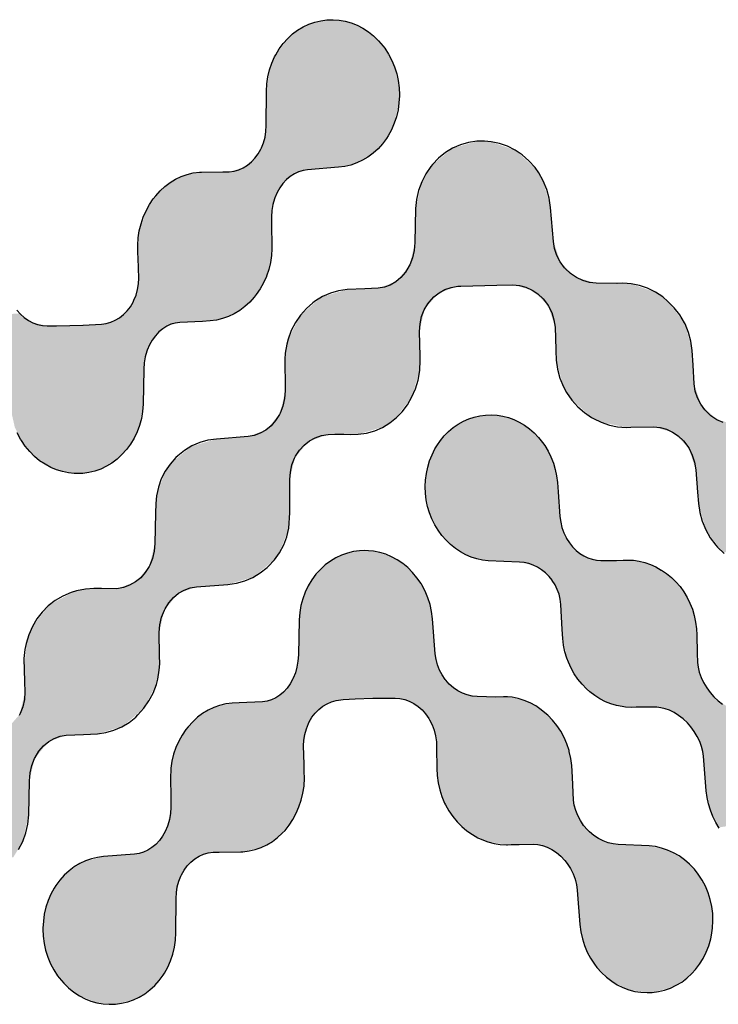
# Model space of a CAD drawing. Extents: x 0 to 559, y 0 to 432.
# Tile 6 of 14: x 455 to 463, y 23 to 35. Entities that reach past the tile are written whole.
import ezdxf

# ---------------------------------------------------------------- set-up
doc = ezdxf.new("R2010")
doc.units = 0
doc.header["$LTSCALE"] = 30.734
doc.layers.get('0').update_dxf_attribs({"linetype": 'CONTINUOUS'})

msp = doc.modelspace()

# ---------------------------------------------------------------- linework, layer by layer
at = {"color": 7, "linetype": 'CONTINUOUS'}
msp.add_line((457.762, 26.814), (457.479, 26.802), dxfattribs=at)
for points in [[(455.831, 31.335), (455.888, 31.344), (455.944, 31.36), (455.998, 31.383), (456.048, 31.413), (456.096, 31.451), (456.139, 31.495), (456.178, 31.545), (456.211, 31.601), (456.221, 31.622), (456.246, 31.684), (456.264, 31.75), (456.275, 31.819), (456.278, 31.889), (456.272, 32.127), (456.269, 32.19), (456.266, 32.277), (456.267, 32.284), (456.272, 32.371), (456.285, 32.456), (456.306, 32.538), (456.333, 32.618), (456.368, 32.695), (456.406, 32.768), (456.451, 32.836), (456.481, 32.875), (456.534, 32.934), (456.592, 32.987), (456.654, 33.034), (456.719, 33.073), (456.787, 33.105), (456.858, 33.13), (456.93, 33.147), (457.004, 33.157), (457.029, 33.158), (457.287, 33.16), (457.362, 33.16), (457.419, 33.17), (457.475, 33.186), (457.529, 33.21), (457.579, 33.241), (457.627, 33.28), (457.67, 33.324), (457.708, 33.375), (457.741, 33.432), (457.748, 33.447), (457.773, 33.509), (457.791, 33.575), (457.802, 33.644), (457.805, 33.714), (457.807, 34.127), (457.812, 34.214), (457.825, 34.3), (457.844, 34.383), (457.871, 34.463), (457.905, 34.539), (457.918, 34.564), (457.96, 34.635), (458.008, 34.7), (458.062, 34.759), (458.119, 34.812), (458.181, 34.858), (458.246, 34.897), (458.314, 34.929), (458.385, 34.954), (458.457, 34.971), (458.531, 34.981), (458.605, 34.983), (458.678, 34.978), (458.751, 34.965), (458.823, 34.944), (458.894, 34.916), (458.962, 34.881), (459.028, 34.838), (459.091, 34.788), (459.15, 34.731), (459.203, 34.668), (459.224, 34.641), (459.27, 34.571), (459.309, 34.496), (459.342, 34.417), (459.368, 34.336), (459.386, 34.253), (459.397, 34.167), (459.4, 34.083), (459.4, 34.073), (459.394, 33.988), (459.383, 33.904), (459.364, 33.821), (459.338, 33.742), (459.305, 33.665), (459.266, 33.593), (459.245, 33.562), (459.197, 33.497), (459.144, 33.437), (459.086, 33.385), (459.023, 33.338), (458.958, 33.299), (458.89, 33.267), (458.819, 33.242), (458.746, 33.224), (458.672, 33.215), (458.3, 33.184), (458.246, 33.176), (458.193, 33.16), (458.142, 33.137), (458.093, 33.106), (458.048, 33.068), (458.005, 33.022), (457.967, 32.97), (457.934, 32.912), (457.907, 32.848), (457.903, 32.837), (457.884, 32.768), (457.872, 32.696), (457.867, 32.622), (457.869, 32.458), (457.871, 32.34), (457.872, 32.321), (457.873, 32.237), (457.867, 32.157), (457.855, 32.073), (457.836, 31.991), (457.809, 31.912), (457.808, 31.908), (457.773, 31.831), (457.733, 31.759), (457.686, 31.692), (457.66, 31.659), (457.607, 31.599), (457.549, 31.546), (457.487, 31.5), (457.422, 31.46), (457.354, 31.428), (457.283, 31.403), (457.21, 31.386), (457.135, 31.376), (457.04, 31.37), (456.769, 31.358), (456.716, 31.35), (456.664, 31.335), (456.613, 31.311), (456.565, 31.281), (456.519, 31.243), (456.477, 31.197), (456.439, 31.145), (456.407, 31.087), (456.38, 31.023), (456.376, 31.013), (456.357, 30.944), (456.345, 30.872), (456.34, 30.798), (456.332, 30.377), (456.325, 30.291), (456.31, 30.207), (456.288, 30.124), (456.258, 30.045), (456.222, 29.97), (456.179, 29.899), (456.179, 29.898), (456.131, 29.833), (456.077, 29.773), (456.019, 29.72), (455.957, 29.673), (455.892, 29.634), (455.824, 29.601), (455.754, 29.577), (455.682, 29.559), (455.609, 29.549), (455.553, 29.548), (455.506, 29.549), (455.439, 29.557), (455.366, 29.571), (455.294, 29.592), (455.224, 29.621), (455.157, 29.658), (455.092, 29.701), (455.03, 29.752), (454.973, 29.81), (454.92, 29.873), (454.873, 29.942), (454.862, 29.959), (454.823, 30.034)], [(463.277, 30.157), (463.201, 30.192), (463.13, 30.24), (463.068, 30.298), (463.058, 30.309), (463.007, 30.378), (462.968, 30.454), (462.941, 30.535), (462.928, 30.62), (462.916, 30.847), (462.905, 31.021), (462.89, 31.131), (462.861, 31.237), (462.819, 31.339), (462.811, 31.354), (462.756, 31.448), (462.69, 31.533), (462.614, 31.609), (462.552, 31.662), (462.464, 31.721), (462.371, 31.767), (462.275, 31.799), (462.176, 31.819), (462.127, 31.825), (462.076, 31.827), (462.005, 31.825), (462.001, 31.825), (461.757, 31.827), (461.674, 31.837), (461.594, 31.859), (461.518, 31.895), (461.448, 31.942), (461.385, 32.001), (461.375, 32.012), (461.324, 32.082), (461.285, 32.159), (461.258, 32.241), (461.244, 32.327), (461.209, 32.735), (461.193, 32.844), (461.163, 32.951), (461.121, 33.053), (461.067, 33.149), (461.023, 33.211), (460.951, 33.292), (460.871, 33.363), (460.784, 33.421), (460.692, 33.467), (460.596, 33.5), (460.497, 33.52), (460.42, 33.528), (460.325, 33.527), (460.226, 33.513), (460.129, 33.485), (460.037, 33.445), (459.95, 33.392), (459.869, 33.326), (459.796, 33.25), (459.776, 33.226), (459.715, 33.137), (459.666, 33.04), (459.629, 32.938), (459.605, 32.83), (459.593, 32.72), (459.585, 32.313), (459.577, 32.219), (459.556, 32.129), (459.523, 32.045), (459.518, 32.035), (459.472, 31.96), (459.418, 31.896), (459.356, 31.844), (459.29, 31.805), (459.219, 31.779), (459.147, 31.766), (458.986, 31.76), (458.772, 31.751), (458.671, 31.737), (458.573, 31.709), (458.48, 31.668), (458.393, 31.615), (458.362, 31.592), (458.285, 31.523), (458.216, 31.443), (458.154, 31.355), (458.104, 31.26), (458.066, 31.158), (458.05, 31.097), (458.032, 30.988), (458.027, 30.915), (458.028, 30.813), (458.03, 30.668), (458.032, 30.538), (458.024, 30.444), (458.003, 30.353), (457.97, 30.269), (457.963, 30.255), (457.917, 30.182), (457.863, 30.119), (457.801, 30.067), (457.734, 30.029), (457.662, 30.003), (457.588, 29.99), (457.209, 29.96), (457.107, 29.945), (457.008, 29.917), (456.914, 29.877), (456.826, 29.824), (456.745, 29.76), (456.723, 29.739), (456.653, 29.661), (456.595, 29.575), (456.548, 29.482), (456.513, 29.383), (456.491, 29.279), (456.482, 29.188), (456.477, 29.071)], [(456.524, 27.643), (456.532, 27.736), (456.552, 27.826), (456.585, 27.91), (456.593, 27.925), (456.639, 27.999), (456.693, 28.062), (456.755, 28.113), (456.822, 28.151), (456.893, 28.177), (456.968, 28.189), (457.347, 28.219), (457.449, 28.234), (457.548, 28.262), (457.643, 28.303), (457.732, 28.356), (457.815, 28.421), (457.829, 28.435), (457.902, 28.512), (457.963, 28.598), (458.014, 28.691), (458.052, 28.79), (458.077, 28.894), (458.088, 29.077), (458.087, 29.474), (458.094, 29.564), (458.113, 29.651), (458.144, 29.732), (458.156, 29.754), (458.202, 29.825), (458.258, 29.886), (458.322, 29.937), (458.392, 29.975), (458.468, 30.001), (458.547, 30.014), (458.626, 30.02), (458.642, 30.02), (458.735, 30.018), (458.811, 30.016), (458.906, 30.017), (459.007, 30.032), (459.105, 30.06), (459.198, 30.1), (459.286, 30.154), (459.366, 30.219), (459.431, 30.286), (459.495, 30.371), (459.548, 30.464), (459.591, 30.561), (459.622, 30.666), (459.642, 30.781), (459.649, 30.905), (459.649, 30.952), (459.64, 31.25), (459.646, 31.34), (459.665, 31.426), (459.696, 31.507), (459.739, 31.581), (459.754, 31.6), (459.81, 31.662), (459.874, 31.712), (459.944, 31.751), (460.019, 31.777), (460.098, 31.79), (460.136, 31.791), (460.567, 31.805), (460.759, 31.807)], [(460.759, 31.807), (460.838, 31.8), (460.915, 31.779), (460.989, 31.745), (461.057, 31.698), (461.119, 31.64), (461.172, 31.571), (461.183, 31.553), (461.223, 31.474), (461.25, 31.389), (461.265, 31.3), (461.271, 31.031), (461.271, 31.018), (461.276, 30.906), (461.292, 30.796), (461.321, 30.689), (461.363, 30.587), (461.401, 30.517), (461.462, 30.427), (461.534, 30.347), (461.614, 30.278), (461.701, 30.22), (461.722, 30.208), (461.815, 30.161), (461.913, 30.127), (462.012, 30.106), (462.113, 30.099), (462.17, 30.102)], [(454.817, 31.503), (454.861, 31.455), (454.908, 31.414), (454.959, 31.38), (455.012, 31.353), (455.068, 31.333), (455.125, 31.321), (455.183, 31.317), (455.294, 31.318), (455.614, 31.326), (455.831, 31.335)], [(459.708, 29.39), (459.712, 29.469), (459.722, 29.548), (459.738, 29.625), (459.761, 29.7), (459.79, 29.772), (459.824, 29.841), (459.846, 29.879), (459.89, 29.941), (459.937, 29.999), (459.989, 30.051), (460.045, 30.098), (460.103, 30.138), (460.165, 30.173), (460.229, 30.201), (460.294, 30.223), (460.362, 30.238), (460.43, 30.247), (460.5, 30.25), (460.569, 30.245), (460.637, 30.235), (460.704, 30.217), (460.77, 30.193), (460.835, 30.163), (460.897, 30.126), (460.956, 30.083), (461.013, 30.033), (461.065, 29.979), (461.114, 29.919), (461.139, 29.883), (461.179, 29.816), (461.214, 29.746), (461.243, 29.672), (461.265, 29.596), (461.282, 29.518), (461.291, 29.439), (461.299, 29.329), (461.322, 29.031), (461.331, 28.964), (461.346, 28.9), (461.368, 28.838), (461.395, 28.78), (461.401, 28.769), (461.434, 28.716), (461.472, 28.668), (461.514, 28.626), (461.559, 28.59), (461.606, 28.56), (461.656, 28.537), (461.707, 28.52), (461.759, 28.51), (461.812, 28.506), (461.998, 28.507), (462.077, 28.508), (462.122, 28.511), (462.132, 28.511), (462.201, 28.508), (462.27, 28.498), (462.338, 28.481), (462.405, 28.458), (462.471, 28.428), (462.534, 28.391), (462.538, 28.389), (462.599, 28.348), (462.656, 28.302), (462.71, 28.25), (462.76, 28.193), (462.805, 28.131), (462.845, 28.064), (462.878, 27.996), (462.907, 27.922), (462.93, 27.846), (462.946, 27.768), (462.956, 27.688), (462.959, 27.614), (462.965, 27.397), (462.967, 27.285), (462.975, 27.227), (462.99, 27.166), (463.013, 27.105), (463.042, 27.043), (463.079, 26.982), (463.121, 26.924), (463.165, 26.874), (463.215, 26.826), (463.267, 26.785)], [(462.17, 30.102), (462.442, 30.105), (462.521, 30.097), (462.598, 30.077), (462.671, 30.043), (462.739, 29.997), (462.801, 29.939), (462.853, 29.869), (462.867, 29.848), (462.906, 29.768), (462.933, 29.682), (462.948, 29.59), (462.969, 29.325), (462.979, 29.19), (462.995, 29.081), (463.025, 28.975), (463.067, 28.873), (463.121, 28.777), (463.187, 28.689), (463.209, 28.664), (463.287, 28.589)], [(462.255, 26.749), (462.233, 26.748), (462.178, 26.746), (462.107, 26.75), (462.065, 26.756), (461.997, 26.769), (461.931, 26.788), (461.865, 26.814), (461.801, 26.847), (461.74, 26.887), (461.681, 26.932), (461.639, 26.97), (461.586, 27.024), (461.537, 27.083), (461.493, 27.147), (461.455, 27.215), (461.422, 27.286), (461.404, 27.335), (461.381, 27.411), (461.365, 27.49), (461.355, 27.57), (461.348, 27.677), (461.333, 27.979), (461.325, 28.041), (461.311, 28.101), (461.29, 28.159), (461.263, 28.214), (461.23, 28.266), (461.229, 28.268), (461.191, 28.315), (461.149, 28.358), (461.102, 28.394), (461.053, 28.425), (461.001, 28.45), (460.948, 28.468), (460.893, 28.48), (460.836, 28.485), (460.464, 28.503), (460.395, 28.511), (460.327, 28.526), (460.26, 28.547), (460.194, 28.575), (460.131, 28.609), (460.07, 28.65), (460.012, 28.696), (459.958, 28.749), (459.908, 28.806), (459.863, 28.868), (459.823, 28.934), (459.788, 29.004), (459.76, 29.077), (459.737, 29.153), (459.721, 29.23), (459.712, 29.309), (459.708, 29.39)], [(456.477, 29.071), (456.469, 28.707), (456.462, 28.617), (456.443, 28.53), (456.411, 28.449), (456.403, 28.433), (456.357, 28.361), (456.302, 28.299), (456.239, 28.248), (456.169, 28.208), (456.094, 28.181), (456.015, 28.167), (455.832, 28.17)], [(459.349, 26.856), (459.406, 26.851), (459.463, 26.839), (459.518, 26.82), (459.572, 26.793), (459.622, 26.758), (459.67, 26.717), (459.713, 26.668), (459.752, 26.614), (459.761, 26.598), (459.792, 26.537), (459.816, 26.472), (459.833, 26.405), (459.843, 26.335), (459.844, 26.263), (459.849, 26.014), (459.853, 25.929), (459.864, 25.843), (459.882, 25.759), (459.908, 25.677), (459.941, 25.598), (459.95, 25.58), (459.991, 25.506), (460.038, 25.438), (460.09, 25.375), (460.147, 25.318), (460.208, 25.268), (460.273, 25.225), (460.34, 25.185), (460.388, 25.163), (460.46, 25.136), (460.533, 25.116), (460.607, 25.105), (460.681, 25.101), (460.694, 25.101), (460.737, 25.103), (460.833, 25.105), (461.002, 25.106), (461.058, 25.102), (461.114, 25.09), (461.17, 25.07), (461.226, 25.042), (461.28, 25.006), (461.332, 24.963), (461.379, 24.913), (461.408, 24.876), (461.447, 24.817), (461.478, 24.754), (461.503, 24.689), (461.52, 24.623), (461.529, 24.555), (461.561, 24.145), (461.572, 24.059), (461.591, 23.975), (461.616, 23.894), (461.649, 23.815), (461.689, 23.74), (461.735, 23.67), (461.764, 23.632), (461.818, 23.57), (461.878, 23.514), (461.941, 23.466), (462.007, 23.424), (462.076, 23.39), (462.147, 23.363), (462.219, 23.344), (462.292, 23.333), (462.366, 23.329), (462.427, 23.332), (462.501, 23.342), (462.574, 23.359), (462.645, 23.384), (462.713, 23.417), (462.779, 23.456), (462.841, 23.503), (462.9, 23.557), (462.945, 23.606), (462.994, 23.669), (463.037, 23.738), (463.074, 23.812), (463.104, 23.891), (463.128, 23.973), (463.137, 24.018), (463.149, 24.103), (463.154, 24.189), (463.151, 24.276), (463.14, 24.361), (463.121, 24.444), (463.096, 24.526), (463.063, 24.604), (463.023, 24.678), (462.978, 24.748), (462.931, 24.807), (462.874, 24.867), (462.814, 24.92), (462.749, 24.966), (462.681, 25.005), (462.611, 25.037), (462.539, 25.061), (462.466, 25.078), (462.391, 25.087), (462.017, 25.105), (461.959, 25.111), (461.9, 25.124), (461.841, 25.146), (461.783, 25.175), (461.727, 25.212), (461.675, 25.256), (461.65, 25.28), (461.605, 25.332), (461.566, 25.389), (461.534, 25.449), (461.51, 25.511), (461.493, 25.573), (461.484, 25.635), (461.471, 25.911), (461.463, 26.048), (461.452, 26.135), (461.433, 26.219), (461.431, 26.228), (461.405, 26.309), (461.371, 26.387), (461.331, 26.461), (461.285, 26.53), (461.234, 26.593), (461.177, 26.651), (461.161, 26.666), (461.098, 26.718), (461.032, 26.763), (460.964, 26.801), (460.894, 26.83), (460.822, 26.852), (460.749, 26.867), (460.694, 26.871), (460.657, 26.871), (460.645, 26.871), (460.552, 26.869), (460.331, 26.876), (460.27, 26.882), (460.211, 26.896), (460.153, 26.917), (460.098, 26.945), (460.046, 26.98), (459.997, 27.023), (459.954, 27.071), (459.947, 27.079), (459.91, 27.134), (459.879, 27.193), (459.855, 27.256), (459.839, 27.321), (459.829, 27.389), (459.796, 27.808), (459.785, 27.893), (459.766, 27.977), (459.741, 28.059), (459.708, 28.138), (459.668, 28.213), (459.658, 28.23), (459.61, 28.299), (459.558, 28.363), (459.5, 28.42), (459.439, 28.471), (459.374, 28.515), (459.306, 28.551), (459.236, 28.58), (459.164, 28.602), (459.091, 28.616), (459.03, 28.623), (458.978, 28.625), (458.921, 28.623), (458.848, 28.613), (458.776, 28.595), (458.706, 28.571), (458.638, 28.538), (458.573, 28.499), (458.511, 28.453), (458.453, 28.399), (458.399, 28.34), (458.351, 28.274), (458.351, 28.273), (458.308, 28.203), (458.272, 28.127), (458.243, 28.048), (458.22, 27.966), (458.206, 27.881), (458.198, 27.795), (458.19, 27.375), (458.185, 27.301), (458.173, 27.229), (458.154, 27.16), (458.128, 27.095), (458.124, 27.087), (458.092, 27.028), (458.054, 26.976), (458.012, 26.93), (457.966, 26.892), (457.918, 26.861), (457.867, 26.838), (457.815, 26.822), (457.762, 26.814)], [(455.832, 28.17), (455.741, 28.169), (455.642, 28.162), (455.532, 28.14), (455.468, 28.12), (455.369, 28.078), (455.277, 28.025), (455.194, 27.961), (455.121, 27.888), (455.059, 27.806), (455.007, 27.716), (454.962, 27.616), (454.929, 27.511), (454.915, 27.441), (454.904, 27.332), (454.911, 27.054)], [(455.267, 26.375), (455.338, 26.4), (455.411, 26.413), (455.618, 26.421), (455.784, 26.429), (455.884, 26.444), (455.982, 26.471), (456.075, 26.512), (456.162, 26.565), (456.242, 26.63), (456.269, 26.655), (456.338, 26.735), (456.4, 26.823), (456.451, 26.918), (456.489, 27.02), (456.506, 27.083), (456.524, 27.191), (456.53, 27.269), (456.527, 27.367), (456.524, 27.643)], [(454.911, 27.054), (454.914, 26.93), (454.909, 26.84), (454.891, 26.754), (454.86, 26.674), (454.847, 26.649)], [(457.479, 26.802), (457.395, 26.797), (457.32, 26.787), (457.247, 26.769), (457.176, 26.745), (457.108, 26.712), (457.043, 26.673), (456.981, 26.627), (456.924, 26.574), (456.87, 26.514), (456.844, 26.481), (456.798, 26.413), (456.757, 26.341), (456.723, 26.265), (456.696, 26.185), (456.676, 26.102), (456.675, 26.101), (456.663, 26.016), (456.661, 25.998), (456.657, 25.911), (456.66, 25.833), (456.661, 25.738), (456.662, 25.551), (456.658, 25.476), (456.646, 25.404), (456.627, 25.336), (456.623, 25.324), (456.596, 25.261), (456.563, 25.202), (456.525, 25.15), (456.483, 25.105), (456.437, 25.067), (456.388, 25.036), (456.337, 25.012), (456.284, 24.996), (456.229, 24.988), (455.858, 24.958), (455.784, 24.948), (455.711, 24.931), (455.641, 24.906), (455.572, 24.874), (455.507, 24.834), (455.444, 24.788), (455.386, 24.735), (455.333, 24.676), (455.284, 24.611), (455.265, 24.58), (455.225, 24.508), (455.192, 24.431), (455.166, 24.351), (455.147, 24.269), (455.136, 24.184), (455.13, 24.101), (455.13, 24.089), (455.134, 24.005), (455.144, 23.919), (455.163, 23.836), (455.188, 23.754), (455.221, 23.676), (455.261, 23.601), (455.307, 23.531), (455.326, 23.505), (455.38, 23.442), (455.438, 23.385), (455.501, 23.335), (455.567, 23.292), (455.636, 23.256), (455.706, 23.228), (455.778, 23.208), (455.852, 23.195), (455.925, 23.189), (455.999, 23.192), (456.073, 23.201), (456.146, 23.219), (456.217, 23.244), (456.285, 23.276), (456.35, 23.315), (456.412, 23.361), (456.469, 23.414), (456.523, 23.474), (456.571, 23.539), (456.585, 23.561), (456.625, 23.633), (456.659, 23.71), (456.686, 23.79), (456.706, 23.873), (456.718, 23.958), (456.723, 24.045), (456.725, 24.458), (456.729, 24.528), (456.739, 24.597), (456.757, 24.663), (456.782, 24.726), (456.789, 24.74), (456.822, 24.797), (456.86, 24.848), (456.904, 24.893), (456.951, 24.931), (457.002, 24.962), (457.055, 24.986), (457.111, 25.003), (457.169, 25.012), (457.243, 25.012), (457.502, 25.014), (457.526, 25.016), (457.6, 25.026), (457.673, 25.043), (457.744, 25.068), (457.812, 25.1), (457.878, 25.139), (457.94, 25.186), (457.997, 25.239), (458.03, 25.273), (458.08, 25.336), (458.124, 25.404), (458.162, 25.477), (458.197, 25.554), (458.225, 25.634), (458.245, 25.717), (458.258, 25.802), (458.259, 25.81), (458.264, 25.896), (458.26, 25.983), (458.258, 26.065), (458.253, 26.284), (458.256, 26.354), (458.267, 26.423), (458.285, 26.489), (458.309, 26.551), (458.319, 26.571), (458.352, 26.627), (458.391, 26.677), (458.435, 26.721), (458.482, 26.759), (458.533, 26.789), (458.586, 26.812), (458.642, 26.828), (458.7, 26.837), (458.725, 26.839), (458.868, 26.848), (459.083, 26.855), (459.349, 26.856)], [(463.228, 25.301), (463.187, 25.368), (463.152, 25.439), (463.123, 25.513), (463.1, 25.589), (463.084, 25.667), (463.074, 25.747), (463.04, 26.163), (463.032, 26.219), (463.018, 26.277), (462.995, 26.337), (462.966, 26.397), (462.93, 26.457), (462.887, 26.514), (462.847, 26.559), (462.796, 26.608), (462.742, 26.649), (462.688, 26.684), (462.634, 26.711), (462.581, 26.73), (462.53, 26.742), (462.481, 26.747), (462.255, 26.749)], [(454.84, 25.044), (454.89, 25.14), (454.926, 25.243), (454.951, 25.349), (454.962, 25.459), (454.97, 25.866), (454.978, 25.96), (454.999, 26.05), (455.032, 26.134), (455.038, 26.147), (455.084, 26.222), (455.139, 26.285), (455.2, 26.336), (455.267, 26.375)]]:
    msp.add_lwpolyline(points, dxfattribs=at)
for points in [[(458.105, 34.799), (458.306, 34.925), (458.978, 34.871)], [(458.306, 34.925), (458.531, 34.981), (458.76, 34.963)], [(458.76, 34.963), (458.978, 34.871), (458.306, 34.925)], [(457.943, 34.608), (458.105, 34.799), (459.17, 34.709)], [(458.978, 34.871), (459.17, 34.709), (458.105, 34.799)], [(457.943, 34.608), (459.17, 34.709), (459.211, 34.658)], [(457.847, 34.393), (457.943, 34.608), (459.338, 34.427)], [(459.211, 34.658), (459.338, 34.427), (457.943, 34.608)], [(457.807, 34.127), (457.847, 34.393), (459.397, 34.167)], [(459.338, 34.427), (459.397, 34.167), (457.847, 34.393)], [(457.805, 33.714), (457.807, 34.127), (459.394, 33.988)], [(459.397, 34.167), (459.394, 33.988), (457.807, 34.127)], [(457.805, 33.714), (459.394, 33.988), (459.334, 33.732)], [(459.334, 33.732), (459.263, 33.589), (457.805, 33.714)], [(457.77, 33.501), (457.805, 33.714), (459.263, 33.589)], [(457.679, 33.336), (457.77, 33.501), (459.1, 33.397)], [(459.263, 33.589), (459.1, 33.397), (457.77, 33.501)], [(460.027, 33.439), (460.325, 33.527), (460.497, 33.52)], [(460.497, 33.52), (460.793, 33.416), (460.027, 33.439)], [(459.1, 33.397), (458.898, 33.27), (457.679, 33.336)], [(459.78, 33.231), (460.027, 33.439), (460.793, 33.416)], [(460.793, 33.416), (461.038, 33.191), (459.78, 33.231)], [(457.535, 33.214), (457.679, 33.336), (458.898, 33.27)], [(457.535, 33.214), (458.898, 33.27), (458.672, 33.215)], [(456.778, 33.101), (457.004, 33.157), (458.137, 33.134)], [(457.004, 33.157), (457.287, 33.16), (457.362, 33.16)], [(457.362, 33.16), (458.137, 33.134), (457.004, 33.157)], [(457.362, 33.16), (457.535, 33.214), (458.3, 33.184)], [(458.3, 33.184), (458.137, 33.134), (457.362, 33.16)], [(458.672, 33.215), (458.3, 33.184), (457.535, 33.214)], [(459.671, 33.052), (459.78, 33.231), (461.038, 33.191)], [(459.671, 33.052), (461.038, 33.191), (461.116, 33.064)], [(456.576, 32.974), (456.778, 33.101), (457.997, 33.012)], [(458.137, 33.134), (457.997, 33.012), (456.778, 33.101)], [(459.593, 32.72), (459.671, 33.052), (461.209, 32.735)], [(461.116, 33.064), (461.209, 32.735), (459.671, 33.052)], [(456.368, 32.695), (456.509, 32.908), (457.906, 32.846)], [(456.576, 32.974), (457.997, 33.012), (456.509, 32.908)], [(457.997, 33.012), (457.906, 32.846), (456.509, 32.908)], [(457.906, 32.846), (457.867, 32.622), (456.368, 32.695)], [(456.283, 32.444), (456.368, 32.695), (457.867, 32.622)], [(459.585, 32.313), (459.593, 32.72), (461.244, 32.327)], [(461.209, 32.735), (461.244, 32.327), (459.593, 32.72)], [(457.867, 32.622), (457.871, 32.34), (456.283, 32.444)], [(456.269, 32.19), (456.283, 32.444), (457.871, 32.34)], [(457.871, 32.34), (457.867, 32.157), (456.269, 32.19)], [(461.244, 32.327), (461.329, 32.074), (459.585, 32.313)], [(459.519, 32.036), (459.585, 32.313), (461.329, 32.074)], [(456.277, 31.911), (456.269, 32.19), (457.867, 32.157)], [(456.277, 31.911), (457.867, 32.157), (457.812, 31.919)], [(459.362, 31.848), (459.519, 32.036), (461.511, 31.899)], [(461.329, 32.074), (461.511, 31.899), (459.519, 32.036)], [(456.243, 31.676), (456.278, 31.889), (457.686, 31.692)], [(456.277, 31.911), (457.812, 31.919), (456.278, 31.889)], [(457.812, 31.919), (457.686, 31.692), (456.278, 31.889)], [(459.147, 31.766), (459.362, 31.848), (460.759, 31.807)], [(461.511, 31.899), (461.757, 31.827), (459.362, 31.848)], [(461.757, 31.827), (460.759, 31.807), (459.362, 31.848)], [(458.467, 31.661), (458.772, 31.751), (459.867, 31.707)], [(459.147, 31.766), (460.098, 31.79), (458.772, 31.751)], [(460.098, 31.79), (459.867, 31.707), (458.772, 31.751)], [(459.147, 31.766), (460.759, 31.807), (460.114, 31.79)], [(460.098, 31.79), (459.147, 31.766), (460.114, 31.79)], [(460.759, 31.807), (461.757, 31.827), (462.005, 31.825)], [(462.176, 31.819), (460.759, 31.807), (462.005, 31.825)], [(460.759, 31.807), (462.176, 31.819), (460.995, 31.741)], [(462.176, 31.819), (462.475, 31.714), (460.995, 31.741)], [(461.178, 31.561), (460.995, 31.741), (462.475, 31.714)], [(456.149, 31.506), (456.243, 31.676), (457.567, 31.561)], [(457.686, 31.692), (457.567, 31.561), (456.243, 31.676)], [(458.216, 31.443), (458.461, 31.658), (459.701, 31.516)], [(458.467, 31.661), (459.867, 31.707), (458.461, 31.658)], [(459.867, 31.707), (459.701, 31.516), (458.461, 31.658)], [(461.178, 31.561), (462.475, 31.714), (462.614, 31.609)], [(462.614, 31.609), (462.818, 31.341), (461.178, 31.561)], [(456.004, 31.386), (456.149, 31.506), (457.364, 31.432)], [(457.567, 31.561), (457.364, 31.432), (456.149, 31.506)], [(459.701, 31.516), (459.64, 31.25), (458.216, 31.443)], [(461.265, 31.3), (461.178, 31.561), (462.818, 31.341)], [(454.851, 31.465), (455.006, 31.355), (453.557, 31.376)], [(453.782, 31.305), (453.557, 31.376), (455.006, 31.355)], [(455.831, 31.335), (456.004, 31.386), (457.135, 31.376)], [(455.831, 31.335), (457.135, 31.376), (456.772, 31.358)], [(457.364, 31.432), (457.135, 31.376), (456.004, 31.386)], [(458.062, 31.144), (458.216, 31.443), (459.64, 31.25)], [(453.782, 31.305), (455.006, 31.355), (455.183, 31.317)], [(456.608, 31.309), (453.782, 31.305), (455.183, 31.317)], [(453.782, 31.305), (456.608, 31.309), (453.978, 31.302)], [(453.978, 31.302), (456.608, 31.309), (454.199, 31.297)], [(454.199, 31.297), (456.608, 31.309), (454.383, 31.253)], [(456.608, 31.309), (456.469, 31.187), (454.383, 31.253)], [(455.209, 31.317), (456.608, 31.309), (455.183, 31.317)], [(455.831, 31.335), (456.769, 31.358), (455.209, 31.317)], [(456.769, 31.358), (456.608, 31.309), (455.209, 31.317)], [(456.769, 31.358), (455.831, 31.335), (456.772, 31.358)], [(461.265, 31.3), (462.818, 31.341), (461.265, 31.299)], [(462.818, 31.341), (462.905, 31.021), (461.265, 31.299)], [(461.276, 30.906), (461.265, 31.299), (462.905, 31.021)], [(454.543, 31.139), (454.383, 31.253), (456.469, 31.187)], [(456.469, 31.187), (456.379, 31.021), (454.543, 31.139)], [(454.648, 30.986), (454.543, 31.139), (456.379, 31.021)], [(458.062, 31.144), (459.64, 31.25), (458.032, 30.988)], [(459.64, 31.25), (459.649, 30.952), (458.032, 30.988)], [(456.379, 31.021), (456.34, 30.798), (454.648, 30.986)], [(462.905, 31.021), (462.928, 30.62), (461.276, 30.906)], [(454.701, 30.783), (454.648, 30.986), (456.34, 30.798)], [(458.028, 30.813), (458.032, 30.988), (459.649, 30.952)], [(459.649, 30.952), (459.644, 30.795), (458.028, 30.813)], [(461.369, 30.575), (461.276, 30.906), (462.928, 30.62)], [(456.34, 30.798), (456.332, 30.377), (454.701, 30.783)], [(454.735, 30.364), (454.701, 30.783), (456.332, 30.377)], [(458.032, 30.538), (458.028, 30.813), (459.644, 30.795)], [(459.644, 30.795), (459.548, 30.464), (458.032, 30.538)], [(461.369, 30.575), (462.928, 30.62), (461.455, 30.437)], [(462.928, 30.62), (463.012, 30.371), (461.455, 30.437)], [(457.971, 30.271), (458.032, 30.538), (459.548, 30.464)], [(459.548, 30.464), (459.347, 30.201), (457.971, 30.271)], [(461.701, 30.22), (461.455, 30.437), (463.012, 30.371)], [(456.332, 30.377), (456.284, 30.114), (454.735, 30.364)], [(454.794, 30.103), (454.735, 30.364), (456.284, 30.114)], [(463.012, 30.371), (463.194, 30.196), (461.701, 30.22)], [(457.807, 30.072), (457.971, 30.271), (459.347, 30.201)], [(457.807, 30.072), (459.347, 30.201), (459.209, 30.107)], [(460.031, 30.087), (460.221, 30.198), (460.85, 30.154)], [(460.221, 30.198), (460.43, 30.247), (460.645, 30.233)], [(460.645, 30.233), (460.85, 30.154), (460.221, 30.198)], [(461.802, 30.166), (461.701, 30.22), (463.194, 30.196)], [(463.194, 30.196), (463.441, 30.125), (461.802, 30.166)], [(454.794, 30.103), (456.284, 30.114), (454.856, 29.97)], [(456.284, 30.114), (456.196, 29.925), (454.856, 29.97)], [(457.807, 30.072), (459.209, 30.107), (458.626, 30.02)], [(458.626, 30.02), (459.209, 30.107), (458.642, 30.02)], [(458.642, 30.02), (459.209, 30.107), (458.735, 30.018)], [(459.209, 30.107), (458.906, 30.017), (458.735, 30.018)], [(459.873, 29.918), (460.031, 30.087), (461.033, 30.014)], [(460.85, 30.154), (461.033, 30.014), (460.031, 30.087)], [(463.441, 30.125), (462.17, 30.102), (461.802, 30.166)], [(462.113, 30.099), (461.802, 30.166), (462.17, 30.102)], [(462.17, 30.102), (463.441, 30.125), (462.442, 30.105)], [(463.821, 30.108), (462.442, 30.105), (463.441, 30.125)], [(462.442, 30.105), (463.821, 30.108), (462.678, 30.039)], [(463.821, 30.108), (464.125, 30.023), (462.678, 30.039)], [(455.016, 29.765), (454.856, 29.97), (456.196, 29.925)], [(456.904, 29.871), (457.209, 29.96), (458.315, 29.932)], [(457.588, 29.99), (458.547, 30.014), (457.209, 29.96)], [(458.547, 30.014), (458.315, 29.932), (457.209, 29.96)], [(457.588, 29.99), (457.807, 30.072), (458.626, 30.02)], [(457.588, 29.99), (458.626, 30.02), (458.547, 30.014)], [(461.033, 30.014), (461.127, 29.9), (459.873, 29.918)], [(462.861, 29.857), (462.678, 30.039), (464.125, 30.023)], [(464.125, 30.023), (464.384, 29.815), (462.861, 29.857)], [(456.196, 29.925), (456.033, 29.732), (455.016, 29.765)], [(456.656, 29.664), (456.904, 29.871), (458.149, 29.741)], [(458.315, 29.932), (458.149, 29.741), (456.904, 29.871)], [(459.798, 29.791), (459.873, 29.918), (461.127, 29.9)], [(461.127, 29.9), (461.239, 29.682), (459.798, 29.791)], [(462.948, 29.59), (462.861, 29.857), (464.384, 29.815)], [(455.216, 29.625), (455.016, 29.765), (456.033, 29.732)], [(456.033, 29.732), (455.832, 29.605), (455.216, 29.625)], [(456.656, 29.664), (458.149, 29.741), (456.601, 29.586)], [(458.149, 29.741), (458.087, 29.474), (456.601, 29.586)], [(459.723, 29.558), (459.798, 29.791), (461.239, 29.682)], [(462.948, 29.59), (464.384, 29.815), (464.496, 29.645)], [(455.439, 29.557), (455.216, 29.625), (455.832, 29.605)], [(455.832, 29.605), (455.609, 29.549), (455.439, 29.557)], [(461.239, 29.682), (461.291, 29.439), (459.723, 29.558)], [(464.496, 29.645), (464.588, 29.318), (462.948, 29.59)], [(455.553, 29.548), (455.439, 29.557), (455.609, 29.549)], [(456.491, 29.279), (456.601, 29.586), (458.087, 29.474)], [(459.712, 29.309), (459.723, 29.558), (461.291, 29.439)], [(462.979, 29.19), (462.948, 29.59), (464.588, 29.318)], [(458.087, 29.474), (458.088, 29.077), (456.491, 29.279)], [(459.712, 29.309), (461.291, 29.439), (459.763, 29.068)], [(461.291, 29.439), (461.322, 29.031), (459.763, 29.068)], [(456.477, 29.071), (456.491, 29.279), (458.088, 29.077)], [(464.588, 29.318), (464.551, 28.975), (462.979, 29.19)], [(463.072, 28.863), (462.979, 29.19), (464.551, 28.975)], [(456.469, 28.707), (456.477, 29.071), (458.077, 28.894)], [(458.088, 29.077), (458.077, 28.894), (456.477, 29.071)], [(459.875, 28.851), (459.763, 29.068), (461.322, 29.031)], [(461.322, 29.031), (461.371, 28.83), (459.875, 28.851)], [(463.072, 28.863), (464.551, 28.975), (464.548, 28.965)], [(464.548, 28.965), (464.387, 28.674), (463.072, 28.863)], [(458.077, 28.894), (457.957, 28.588), (456.469, 28.707)], [(459.89, 28.829), (459.875, 28.851), (461.371, 28.83)], [(461.371, 28.83), (461.39, 28.789), (459.89, 28.829)], [(460.056, 28.661), (459.89, 28.829), (461.39, 28.789)], [(461.39, 28.789), (461.504, 28.635), (460.056, 28.661)], [(463.27, 28.603), (463.072, 28.863), (464.387, 28.674)], [(456.406, 28.44), (456.469, 28.707), (457.957, 28.588)], [(460.252, 28.55), (460.056, 28.661), (461.504, 28.635)], [(456.406, 28.44), (457.957, 28.588), (457.906, 28.517)], [(458.497, 28.44), (458.698, 28.567), (459.314, 28.548)], [(459.314, 28.548), (459.514, 28.408), (458.497, 28.44)], [(458.698, 28.567), (458.921, 28.623), (459.091, 28.616)], [(459.091, 28.616), (459.314, 28.548), (458.698, 28.567)], [(458.978, 28.625), (459.091, 28.616), (458.921, 28.623)], [(461.504, 28.635), (461.65, 28.539), (460.252, 28.55)], [(460.464, 28.503), (460.252, 28.55), (461.65, 28.539)], [(456.246, 28.252), (456.406, 28.44), (457.653, 28.308)], [(457.906, 28.517), (457.653, 28.308), (456.406, 28.44)], [(458.334, 28.248), (458.497, 28.44), (459.514, 28.408)], [(460.464, 28.503), (461.65, 28.539), (461.812, 28.506)], [(460.464, 28.503), (461.812, 28.506), (460.836, 28.485)], [(461.812, 28.506), (462.077, 28.508), (460.836, 28.485)], [(460.836, 28.485), (462.077, 28.508), (462.347, 28.478)], [(461.007, 28.447), (460.836, 28.485), (462.347, 28.478)], [(462.347, 28.478), (462.538, 28.389), (461.007, 28.447)], [(461.159, 28.348), (461.007, 28.447), (462.538, 28.389)], [(462.132, 28.511), (462.347, 28.478), (462.077, 28.508)], [(457.653, 28.308), (457.347, 28.219), (456.246, 28.252)], [(459.514, 28.408), (459.674, 28.203), (458.334, 28.248)], [(461.159, 28.348), (462.538, 28.389), (461.181, 28.326)], [(462.538, 28.389), (462.716, 28.244), (461.181, 28.326)], [(461.287, 28.166), (461.181, 28.326), (462.716, 28.244)], [(456.015, 28.167), (456.968, 28.189), (455.499, 28.13)], [(456.968, 28.189), (456.749, 28.109), (455.499, 28.13)], [(456.015, 28.167), (456.246, 28.252), (457.347, 28.219)], [(456.015, 28.167), (457.347, 28.219), (456.968, 28.189)], [(458.246, 28.058), (458.334, 28.248), (459.674, 28.203)], [(458.246, 28.058), (459.674, 28.203), (459.737, 28.069)], [(462.716, 28.244), (462.854, 28.046), (461.287, 28.166)], [(455.205, 27.971), (455.499, 28.13), (456.749, 28.109)], [(456.749, 28.109), (456.585, 27.909), (455.205, 27.971)], [(455.642, 28.162), (455.832, 28.17), (455.499, 28.13), (456.015, 28.167)], [(461.333, 27.979), (461.287, 28.166), (462.854, 28.046)], [(455.007, 27.716), (455.205, 27.971), (456.585, 27.909)], [(458.198, 27.795), (458.246, 28.058), (459.796, 27.808)], [(459.737, 28.069), (459.796, 27.808), (458.246, 28.058)], [(461.333, 27.979), (462.854, 28.046), (461.334, 27.976)], [(462.854, 28.046), (462.903, 27.932), (461.334, 27.976)], [(461.355, 27.57), (461.334, 27.976), (462.903, 27.932)], [(456.585, 27.909), (456.524, 27.643), (455.007, 27.716)], [(461.355, 27.57), (462.903, 27.932), (462.956, 27.688)], [(458.19, 27.375), (458.198, 27.795), (459.829, 27.389)], [(459.796, 27.808), (459.829, 27.389), (458.198, 27.795)], [(454.943, 27.563), (455.007, 27.716), (456.524, 27.643)], [(456.524, 27.643), (456.527, 27.367), (454.943, 27.563)], [(462.956, 27.688), (462.965, 27.37), (461.355, 27.57)], [(454.907, 27.224), (454.943, 27.563), (456.527, 27.367)], [(461.408, 27.324), (461.355, 27.57), (462.965, 27.37)], [(456.527, 27.367), (456.524, 27.191), (454.907, 27.224)], [(458.151, 27.152), (458.19, 27.375), (459.883, 27.186)], [(459.829, 27.389), (459.883, 27.186), (458.19, 27.375)], [(462.965, 27.37), (462.967, 27.285), (461.408, 27.324)], [(461.488, 27.156), (461.408, 27.324), (462.967, 27.285)], [(462.967, 27.285), (463.014, 27.102), (461.488, 27.156)], [(454.914, 26.93), (454.907, 27.224), (456.524, 27.191)], [(454.914, 26.93), (456.524, 27.191), (456.494, 27.034)], [(458.062, 26.986), (458.151, 27.152), (459.987, 27.033)], [(459.883, 27.186), (459.987, 27.033), (458.151, 27.152)], [(461.639, 26.97), (461.488, 27.156), (463.014, 27.102)], [(456.494, 27.034), (456.338, 26.735), (454.914, 26.93)], [(459.987, 27.033), (460.147, 26.919), (458.062, 26.986)], [(461.639, 26.97), (463.014, 27.102), (461.665, 26.946)], [(463.014, 27.102), (463.127, 26.917), (461.665, 26.946)], [(454.855, 26.664), (454.914, 26.93), (456.338, 26.735)], [(457.923, 26.864), (458.062, 26.986), (460.147, 26.919)], [(457.923, 26.864), (460.147, 26.919), (460.331, 26.876)], [(461.856, 26.819), (461.665, 26.946), (463.127, 26.917)], [(461.856, 26.819), (463.127, 26.917), (463.211, 26.829)], [(457.166, 26.74), (457.395, 26.797), (458.527, 26.786)], [(458.527, 26.786), (458.382, 26.666), (457.166, 26.74)], [(457.743, 26.813), (458.7, 26.837), (457.395, 26.797)], [(458.7, 26.837), (458.527, 26.786), (457.395, 26.797)], [(457.762, 26.814), (458.7, 26.837), (457.743, 26.813)], [(457.762, 26.814), (457.923, 26.864), (458.749, 26.841)], [(458.7, 26.837), (457.762, 26.814), (458.749, 26.841)], [(460.552, 26.869), (457.923, 26.864), (460.331, 26.876)], [(460.749, 26.867), (457.923, 26.864), (460.552, 26.869)], [(457.923, 26.864), (460.749, 26.867), (459.349, 26.856)], [(459.349, 26.856), (458.749, 26.841), (457.923, 26.864)], [(459.349, 26.856), (460.749, 26.867), (459.524, 26.817)], [(460.749, 26.867), (460.973, 26.796), (459.524, 26.817)], [(459.68, 26.707), (459.524, 26.817), (460.973, 26.796)], [(460.973, 26.796), (461.177, 26.651), (459.68, 26.707)], [(460.657, 26.871), (460.749, 26.867), (460.552, 26.869)], [(461.856, 26.819), (463.211, 26.829), (462.065, 26.756)], [(462.065, 26.756), (463.211, 26.829), (462.255, 26.749)], [(462.255, 26.749), (463.211, 26.829), (462.481, 26.747)], [(463.211, 26.829), (463.37, 26.727), (462.481, 26.747)], [(454.689, 26.473), (454.855, 26.664), (456.087, 26.519)], [(454.855, 26.664), (456.338, 26.735), (456.334, 26.73)], [(456.334, 26.73), (456.087, 26.519), (454.855, 26.664)], [(456.964, 26.612), (457.166, 26.74), (458.382, 26.666)], [(458.382, 26.666), (458.287, 26.497), (456.964, 26.612)], [(459.789, 26.545), (459.68, 26.707), (461.177, 26.651)], [(462.233, 26.748), (462.065, 26.756), (462.255, 26.749)], [(462.636, 26.71), (462.481, 26.747), (463.37, 26.727)], [(463.37, 26.727), (463.519, 26.693), (462.636, 26.71)], [(462.8, 26.604), (462.636, 26.71), (463.519, 26.693)], [(462.8, 26.604), (463.519, 26.693), (464.946, 26.691)], [(464.946, 26.691), (464.815, 26.584), (462.8, 26.604)], [(456.844, 26.481), (456.964, 26.612), (458.287, 26.497)], [(461.177, 26.651), (461.337, 26.452), (459.789, 26.545)], [(459.843, 26.335), (459.789, 26.545), (461.337, 26.452)], [(462.882, 26.52), (462.8, 26.604), (464.815, 26.584)], [(464.815, 26.584), (464.717, 26.419), (462.882, 26.52)], [(454.457, 26.391), (454.689, 26.473), (455.784, 26.429)], [(454.457, 26.391), (455.784, 26.429), (455.411, 26.413)], [(456.087, 26.519), (455.784, 26.429), (454.689, 26.473)], [(456.719, 26.255), (456.844, 26.481), (458.253, 26.284)], [(458.287, 26.497), (458.253, 26.284), (456.844, 26.481)], [(459.843, 26.335), (461.337, 26.452), (459.844, 26.279)], [(461.337, 26.452), (461.437, 26.204), (459.844, 26.279)], [(462.995, 26.339), (462.882, 26.52), (464.717, 26.419)], [(462.995, 26.339), (464.717, 26.419), (464.705, 26.386)], [(453.797, 26.372), (455.195, 26.332), (452.798, 26.353)], [(453.044, 26.281), (452.798, 26.353), (455.195, 26.332)], [(455.195, 26.332), (455.031, 26.132), (453.044, 26.281)], [(454.457, 26.391), (455.411, 26.413), (453.797, 26.372)], [(455.411, 26.413), (455.195, 26.332), (453.797, 26.372)], [(464.705, 26.386), (464.671, 26.178), (462.995, 26.339)], [(463.04, 26.163), (462.995, 26.339), (464.671, 26.178)], [(453.225, 26.106), (453.044, 26.281), (455.031, 26.132)], [(456.719, 26.255), (458.253, 26.283), (456.663, 26.016)], [(458.253, 26.283), (458.26, 25.983), (456.663, 26.016)], [(456.719, 26.255), (458.253, 26.284), (458.253, 26.283)], [(459.853, 25.929), (459.844, 26.279), (461.437, 26.204)], [(459.853, 25.929), (461.437, 26.204), (461.463, 26.048)], [(455.031, 26.132), (454.97, 25.866), (453.225, 26.106)], [(453.311, 25.853), (453.225, 26.106), (454.97, 25.866)], [(464.671, 26.178), (464.663, 25.761), (463.04, 26.163)], [(463.074, 25.747), (463.04, 26.163), (464.663, 25.761)], [(456.66, 25.833), (456.663, 26.016), (458.26, 25.983)], [(458.26, 25.983), (458.248, 25.729), (456.66, 25.833)], [(459.853, 25.929), (461.463, 26.048), (459.912, 25.666)], [(461.463, 26.048), (461.484, 25.635), (459.912, 25.666)], [(454.97, 25.866), (454.962, 25.459), (453.311, 25.853)], [(453.346, 25.446), (453.311, 25.853), (454.962, 25.459)], [(456.662, 25.551), (456.66, 25.833), (458.248, 25.729)], [(458.248, 25.729), (458.162, 25.477), (456.662, 25.551)], [(464.663, 25.761), (464.621, 25.516), (463.074, 25.747)], [(463.127, 25.503), (463.074, 25.747), (464.621, 25.516)], [(459.94, 25.599), (459.912, 25.666), (461.484, 25.635)], [(461.484, 25.635), (461.536, 25.445), (459.94, 25.599)], [(460.083, 25.382), (459.94, 25.599), (461.536, 25.445)], [(456.624, 25.327), (456.662, 25.551), (458.162, 25.477)], [(458.162, 25.477), (458.022, 25.264), (456.624, 25.327)], [(463.127, 25.503), (464.621, 25.516), (463.224, 25.308)], [(454.962, 25.459), (454.884, 25.129), (453.346, 25.446)], [(453.439, 25.117), (453.346, 25.446), (454.884, 25.129)], [(461.536, 25.445), (461.659, 25.271), (460.083, 25.382)], [(460.273, 25.225), (460.083, 25.382), (461.659, 25.271)], [(456.534, 25.161), (456.624, 25.327), (458.022, 25.264)], [(456.534, 25.161), (458.022, 25.264), (457.956, 25.199)], [(460.273, 25.225), (461.659, 25.271), (461.666, 25.264)], [(461.666, 25.264), (461.837, 25.147), (460.273, 25.225)], [(453.439, 25.117), (454.884, 25.129), (453.517, 24.989)], [(454.884, 25.129), (454.776, 24.95), (453.517, 24.989)], [(456.394, 25.039), (456.534, 25.161), (457.753, 25.072)], [(457.956, 25.199), (457.753, 25.072), (456.534, 25.161)], [(460.45, 25.139), (460.273, 25.225), (461.837, 25.147)], [(460.45, 25.139), (461.837, 25.147), (461.002, 25.106)], [(461.002, 25.106), (460.737, 25.103), (460.45, 25.139)], [(460.681, 25.101), (460.45, 25.139), (460.737, 25.103)], [(461.837, 25.147), (462.017, 25.105), (461.002, 25.106)], [(456.229, 24.988), (456.394, 25.039), (457.169, 25.012)], [(457.169, 25.012), (456.996, 24.959), (456.229, 24.988)], [(457.753, 25.072), (457.526, 25.016), (456.394, 25.039)], [(457.526, 25.016), (457.169, 25.012), (456.394, 25.039)], [(457.526, 25.016), (457.243, 25.012), (457.169, 25.012)], [(461.174, 25.068), (461.002, 25.106), (462.017, 25.105)], [(461.174, 25.068), (462.017, 25.105), (462.391, 25.087)], [(462.391, 25.087), (462.62, 25.033), (461.174, 25.068)], [(461.34, 24.955), (461.174, 25.068), (462.62, 25.033)], [(461.34, 24.955), (462.62, 25.033), (461.354, 24.941)], [(462.62, 25.033), (462.828, 24.908), (461.354, 24.941)], [(455.43, 24.776), (455.632, 24.902), (456.851, 24.837)], [(455.858, 24.958), (456.996, 24.959), (455.632, 24.902)], [(456.996, 24.959), (456.851, 24.837), (455.632, 24.902)], [(455.858, 24.958), (456.229, 24.988), (456.996, 24.959)], [(461.476, 24.76), (461.354, 24.941), (462.828, 24.908)], [(461.476, 24.76), (462.828, 24.908), (462.964, 24.766)], [(455.267, 24.584), (455.43, 24.776), (456.76, 24.671)], [(456.851, 24.837), (456.76, 24.671), (455.43, 24.776)], [(456.76, 24.671), (456.725, 24.458), (455.267, 24.584)], [(461.476, 24.76), (462.964, 24.766), (461.529, 24.555)], [(462.964, 24.766), (463.092, 24.535), (461.529, 24.555)], [(455.196, 24.441), (455.267, 24.584), (456.725, 24.458)], [(461.561, 24.145), (461.529, 24.555), (463.092, 24.535)], [(461.561, 24.145), (463.092, 24.535), (463.151, 24.276)], [(455.196, 24.441), (456.725, 24.458), (455.136, 24.184)], [(456.725, 24.458), (456.723, 24.045), (455.136, 24.184)], [(455.134, 24.005), (455.136, 24.184), (456.723, 24.045)], [(463.151, 24.276), (463.135, 24.006), (461.561, 24.145)], [(461.62, 23.884), (461.561, 24.145), (463.135, 24.006)], [(456.723, 24.045), (456.683, 23.779), (455.134, 24.005)], [(455.192, 23.745), (455.134, 24.005), (456.683, 23.779)], [(463.135, 24.006), (463.078, 23.821), (461.62, 23.884)], [(461.745, 23.656), (461.62, 23.884), (463.078, 23.821)], [(456.683, 23.779), (456.588, 23.566), (455.192, 23.745)], [(455.32, 23.514), (455.192, 23.745), (456.588, 23.566)], [(463.078, 23.821), (462.945, 23.606), (461.745, 23.656)], [(461.926, 23.476), (461.745, 23.656), (462.945, 23.606)], [(461.926, 23.476), (462.945, 23.606), (462.859, 23.518)], [(455.32, 23.514), (456.588, 23.566), (455.36, 23.464)], [(456.588, 23.566), (456.426, 23.374), (455.36, 23.464)], [(462.859, 23.518), (462.654, 23.388), (461.926, 23.476)], [(462.139, 23.366), (461.926, 23.476), (462.654, 23.388)], [(455.552, 23.301), (455.36, 23.464), (456.426, 23.374)], [(456.426, 23.374), (456.225, 23.247), (455.552, 23.301)], [(462.654, 23.388), (462.427, 23.332), (462.139, 23.366)], [(462.366, 23.329), (462.139, 23.366), (462.427, 23.332)], [(455.77, 23.21), (455.552, 23.301), (456.225, 23.247)], [(456.225, 23.247), (455.999, 23.192), (455.77, 23.21)]]:
    msp.add_solid(points, dxfattribs=at)

doc.saveas('drawing.dxf')
